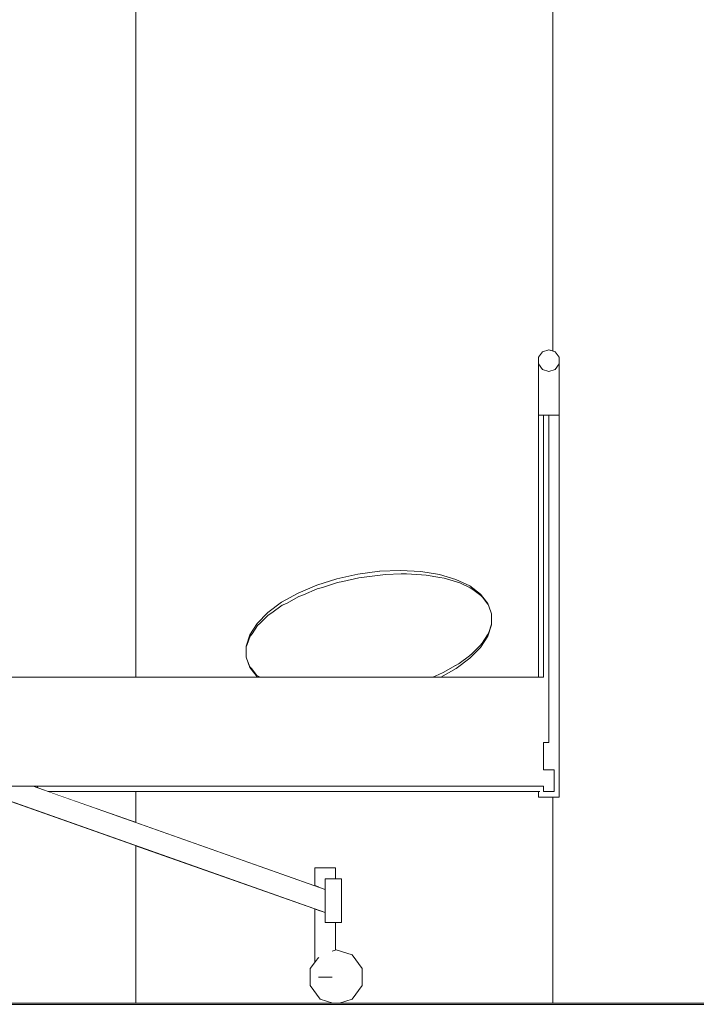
# Model space of a CAD drawing. Header units: millimetres. Extents: x -30280 to 309309, y -17460 to 4378.
# Tile 145 of 256: x 105497 to 106738, y -11436 to -9631. Entities that reach past the tile are written whole.
import ezdxf

# ---------------------------------------------------------------- set-up
doc = ezdxf.new("R2010")
doc.units = ezdxf.units.MM
doc.header["$MEASUREMENT"] = 0
doc.linetypes.add('Wipeout_Contour', pattern=[1000, 0, -1000])
for name, color, linetype in [('P1_PLANTA PRIMERA_3_Nuevo_08_E_Envans secs', 7, 'Continuous'), ('P1_PLANTA PRIMERA_3_Nuevo_09_EI_Mobiliari general', 7, 'Continuous'), ('P1_PLANTA PRIMERA_3_Nuevo_12_FAÇ_Façana', 7, 'Continuous')]:
    doc.layers.add(name, color=color, linetype=linetype)
for name, color, linetype, lineweight in [('P1_PLANTA PRIMERA_3_Nuevo_08_E_Envans secs_Pluma_Nº__47', 7, 'Continuous', 20), ('P1_PLANTA PRIMERA_3_Nuevo_09_EI_Mobiliari general_Pluma_Nº__24', 252, 'Continuous', 5), ('P1_PLANTA PRIMERA_3_Nuevo_14_PAV_Soft Light Grey 0554_Pluma_Nº__29', 7, 'Continuous', 20)]:
    doc.layers.add(name, color=color, linetype=linetype, lineweight=lineweight)
doc.layers.add('P1_PLANTA PRIMERA_3_Nuevo_09_EI_Mobiliari general_Pluma_Nº__82', color=7, linetype='Continuous', lineweight=5, true_color=0xaaaaaa)

msp = doc.modelspace()

# ---------------------------------------------------------------- wipeouts: each hides what was drawn before it
at = {"color": 254, "linetype": 'Wipeout_Contour', "lineweight": 0, "ltscale": 427627.233014}
msp.add_wipeout([(106474.9, -8989.1), (106468.9, -8989.1), (106468.9, -10236.5), (106474.9, -10238.5)], dxfattribs=at).dxf.layer = 'P1_PLANTA PRIMERA_3_Nuevo_08_E_Envans secs'
at = {"color": 254, "linetype": 'Wipeout_Contour', "lineweight": 0, "ltscale": 427788.910359}
msp.add_wipeout([(106448.4, -10289.7), (106455.6, -10296.8), (106455.6, -10272.2), (106448.4, -10262.2)], dxfattribs=at).dxf.layer = 'P1_PLANTA PRIMERA_3_Nuevo_09_EI_Mobiliari general'
at = {"color": 254, "linetype": 'Wipeout_Contour', "lineweight": 0, "ltscale": 427875.844666}
msp.add_wipeout([(106467.4, -10299.5), (106479.1, -10296.8), (106479.1, -10272.2), (106467.4, -10276.1)], dxfattribs=at).dxf.layer = 'P1_PLANTA PRIMERA_3_Nuevo_09_EI_Mobiliari general'
at = {"color": 254, "linetype": 'Wipeout_Contour', "lineweight": 0, "ltscale": 2135005.665088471}
msp.add_wipeout([(106362.5, -10720.2), (105912.2, -10799.5), (105913.8, -10803.1), (105918.9, -10817.2), (105922.1, -10820.4), (105932.2, -10833.2), (105937, -10835.9), (106254.9, -10836.1), (106266, -10831.3), (106273.8, -10827.7), (106296.3, -10815.1), (106302.9, -10811.2), (106321.8, -10797.2), (106327, -10793.1), (106341.6, -10778.2), (106345.3, -10774), (106355.3, -10758.6), (106357.2, -10754.5), (106362.3, -10739.1), (106362.5, -10735.2)], dxfattribs=at).dxf.layer = 'P1_PLANTA PRIMERA_3_Nuevo_09_EI_Mobiliari general'
at = {"color": 254, "linetype": 'Wipeout_Contour', "lineweight": 0, "ltscale": 428108.799358}
msp.add_wipeout([(106457.4, -11006.1), (106467.4, -11006.1), (106467.4, -10956.1), (106457.4, -10956.1)], dxfattribs=at).dxf.layer = 'P1_PLANTA PRIMERA_3_Nuevo_09_EI_Mobiliari general'
at = {"color": 254, "linetype": 'Wipeout_Contour', "lineweight": 0, "ltscale": 426648.012471}
msp.add_wipeout([(106076.4, -11186.1), (106069.1, -11186.1), (106069.1, -11206.1), (106076.4, -11206.1)], dxfattribs=at).dxf.layer = 'P1_PLANTA PRIMERA_3_Nuevo_09_EI_Mobiliari general'
at = {"color": 254, "linetype": 'Wipeout_Contour', "lineweight": 0, "ltscale": 533376.525514}
msp.add_wipeout([(106069.1, -11286.1), (106069.1, -11386.1), (106070, -11338.5), (106076.4, -11336.4), (106076.4, -11286.1)], dxfattribs=at).dxf.layer = 'P1_PLANTA PRIMERA_3_Nuevo_09_EI_Mobiliari general'
at = {"color": 254, "linetype": 'Wipeout_Contour', "lineweight": 0, "ltscale": 2946354.330954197}
msp.add_wipeout([(104215.9, -9214), (104234.9, -9214), (104234.9, -11336.1), (104215.9, -11336.1), (104215.9, -11434.1), (104871.2, -11434.1), (104848, -11426.5), (104829.8, -11401.5), (104829.8, -11370.6), (104838.4, -11358.9), (104838.4, -11186.1), (104876.4, -11186.1), (104876.4, -11206.1), (104887.4, -11206.1), (104887.4, -11225.4), (105394.8, -11046.1), (104466.4, -11046.1), (104466.4, -11056.1), (104428.4, -11056.1), (104428.4, -10449.9), (104435.6, -10439.9), (104447.4, -10436.1), (104459.1, -10439.9), (104466.4, -10449.9), (104466.4, -10836.1), (105709.9, -10836.1), (105709.9, -8989.1), (104215.9, -8989.1)], dxfattribs=at).dxf.layer = 'P1_PLANTA PRIMERA_3_Nuevo_12_FAÇ_Façana'

# ---------------------------------------------------------------- next in the draw order: linework, layer by layer
at = {"layer": 'P1_PLANTA PRIMERA_3_Nuevo_09_EI_Mobiliari general_Pluma_Nº__24', "color": 252, "linetype": 'Continuous', "lineweight": 5}
msp.add_line((106457.4, -10956.1), (106457.4, -11006.1), dxfattribs=at)

# ---------------------------------------------------------------- next in the draw order: wipeouts: each hides what was drawn before it
at = {"color": 254, "linetype": 'Wipeout_Contour', "lineweight": 0, "ltscale": 427806.039481}
msp.add_wipeout([(106448.4, -10289.7), (106448.4, -10356.1), (106455.6, -10356.1), (106455.6, -10296.8)], dxfattribs=at).dxf.layer = 'P1_PLANTA PRIMERA_3_Nuevo_09_EI_Mobiliari general'
at = {"color": 254, "linetype": 'Wipeout_Contour', "lineweight": 0, "ltscale": 427891.641933}
msp.add_wipeout([(106467.4, -10356.1), (106479.1, -10356.1), (106479.1, -10296.8), (106467.4, -10299.5)], dxfattribs=at).dxf.layer = 'P1_PLANTA PRIMERA_3_Nuevo_09_EI_Mobiliari general'
at = {"color": 254, "linetype": 'Wipeout_Contour', "lineweight": 0, "ltscale": 3946438.789306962}
msp.add_wipeout([(105912.5, -10795.7), (105912.2, -10799.5), (106362.5, -10720.2), (106357.4, -10706), (106355.9, -10702.5), (106345.8, -10689.6), (106342.6, -10686.5), (106327.9, -10675.4), (106323, -10672.8), (106304.1, -10663.7), (106297.9, -10661.7), (106275.4, -10655), (106267.8, -10653.6), (106242.4, -10649.4), (106233.8, -10648.7), (106206.2, -10647.2), (106196.9, -10647.2), (106168, -10648.4), (106158.2, -10649.1), (106128.8, -10653), (106118.8, -10654.4), (106089.9, -10660.9), (106080, -10662.9), (106052.4, -10671.7), (106042.9, -10674.4), (106017.5, -10685.2), (106008.7, -10688.4), (105986.2, -10701), (105978.4, -10704.6), (105959.6, -10718.6), (105953, -10722.5), (105938.3, -10737.4), (105933.1, -10741.5), (105923.1, -10757), (105919.5, -10761.1), (105914.4, -10776.6), (105912.4, -10780.6)], dxfattribs=at).dxf.layer = 'P1_PLANTA PRIMERA_3_Nuevo_09_EI_Mobiliari general'
at = {"color": 254, "linetype": 'Wipeout_Contour', "lineweight": 0, "ltscale": 320440.162429}
msp.add_wipeout([(106254.9, -10836.1), (106266.9, -10836.1), (106266, -10831.3)], dxfattribs=at).dxf.layer = 'P1_PLANTA PRIMERA_3_Nuevo_09_EI_Mobiliari general'
at = {"color": 254, "linetype": 'Wipeout_Contour', "lineweight": 0, "ltscale": 426669.375451}
msp.add_wipeout([(106057.4, -11286.1), (106057.4, -11386.1), (106069.1, -11386.1), (106069.1, -11286.1)], dxfattribs=at).dxf.layer = 'P1_PLANTA PRIMERA_3_Nuevo_09_EI_Mobiliari general'
at = {"color": 254, "linetype": 'Wipeout_Contour', "lineweight": 0, "ltscale": 1373750.478594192}
msp.add_wipeout([(104876.4, -11336.4), (104877.4, -11336.1), (104906.8, -11345.6), (104924.9, -11370.6), (104924.9, -11401.5), (104906.8, -11426.5), (104883.5, -11434.1), (105709.9, -11434.1), (105709.9, -11145), (105472.4, -11061), (104887.4, -11267.9), (104887.4, -11286.1), (104876.4, -11286.1)], dxfattribs=at).dxf.layer = 'P1_PLANTA PRIMERA_3_Nuevo_12_FAÇ_Façana'

# ---------------------------------------------------------------- next in the draw order: wipeouts: each hides what was drawn before it
at = {"color": 254, "linetype": 'Wipeout_Contour', "lineweight": 0, "ltscale": 427911.447901}
msp.add_wipeout([(106479.1, -10296.8), (106486.4, -10289.7), (106486.4, -10262.2), (106479.1, -10272.2)], dxfattribs=at).dxf.layer = 'P1_PLANTA PRIMERA_3_Nuevo_09_EI_Mobiliari general'
at = {"color": 254, "linetype": 'Wipeout_Contour', "lineweight": 0, "ltscale": 427829.039711}
msp.add_wipeout([(106455.6, -10296.8), (106467.4, -10299.5), (106467.4, -10276.1), (106455.6, -10272.2)], dxfattribs=at).dxf.layer = 'P1_PLANTA PRIMERA_3_Nuevo_09_EI_Mobiliari general'
at = {"color": 254, "linetype": 'Wipeout_Contour', "lineweight": 0, "ltscale": 425864.560894}
msp.add_wipeout([(105912.2, -10799.5), (105919.1, -10818.5), (105918.9, -10817.2), (105913.8, -10803.1)], dxfattribs=at).dxf.layer = 'P1_PLANTA PRIMERA_3_Nuevo_09_EI_Mobiliari general'
at = {"color": 254, "linetype": 'Wipeout_Contour', "lineweight": 0, "ltscale": 534155.887276}
msp.add_wipeout([(106268.1, -10836.1), (106269.7, -10836.1), (106297.3, -10820.6), (106296.3, -10815.1), (106273.8, -10827.7)], dxfattribs=at).dxf.layer = 'P1_PLANTA PRIMERA_3_Nuevo_09_EI_Mobiliari general'
at = {"color": 254, "linetype": 'Wipeout_Contour', "lineweight": 0, "ltscale": 318702.636549}
msp.add_wipeout([(105709.9, -11046.1), (105550, -11046.1), (105709.9, -11102.6)], dxfattribs=at).dxf.layer = 'P1_PLANTA PRIMERA_3_Nuevo_12_FAÇ_Façana'

# ---------------------------------------------------------------- next in the draw order: wipeouts: each hides what was drawn before it
at = {"color": 254, "linetype": 'Wipeout_Contour', "lineweight": 0, "ltscale": 427844.838746}
msp.add_wipeout([(106455.6, -10356.1), (106467.4, -10356.1), (106467.4, -10299.5), (106455.6, -10296.8)], dxfattribs=at).dxf.layer = 'P1_PLANTA PRIMERA_3_Nuevo_09_EI_Mobiliari general'
at = {"color": 254, "linetype": 'Wipeout_Contour', "lineweight": 0, "ltscale": 427928.572054}
msp.add_wipeout([(106479.1, -10296.8), (106479.1, -10356.1), (106486.4, -10356.1), (106486.4, -10289.7)], dxfattribs=at).dxf.layer = 'P1_PLANTA PRIMERA_3_Nuevo_09_EI_Mobiliari general'
at = {"color": 254, "linetype": 'Wipeout_Contour', "lineweight": 0, "ltscale": 425841.676446}
msp.add_wipeout([(105912.2, -10799.5), (105912.5, -10795.7), (105912.4, -10780.6), (105912.2, -10779.4)], dxfattribs=at).dxf.layer = 'P1_PLANTA PRIMERA_3_Nuevo_09_EI_Mobiliari general'
at = {"color": 254, "linetype": 'Wipeout_Contour', "lineweight": 0, "ltscale": 427436.149965}
msp.add_wipeout([(106297.3, -10820.6), (106322.6, -10801.8), (106321.8, -10797.2), (106302.9, -10811.2)], dxfattribs=at).dxf.layer = 'P1_PLANTA PRIMERA_3_Nuevo_09_EI_Mobiliari general'
at = {"color": 254, "linetype": 'Wipeout_Contour', "lineweight": 0, "ltscale": 425913.36521}
msp.add_wipeout([(105919.1, -10818.5), (105932.6, -10835.7), (105932.2, -10833.2), (105922.1, -10820.4)], dxfattribs=at).dxf.layer = 'P1_PLANTA PRIMERA_3_Nuevo_09_EI_Mobiliari general'
at = {"color": 254, "linetype": 'Wipeout_Contour', "lineweight": 0, "ltscale": 427278.338987}
msp.add_wipeout([(106266.9, -10836.1), (106268.1, -10836.1), (106273.8, -10827.7), (106266, -10831.3)], dxfattribs=at).dxf.layer = 'P1_PLANTA PRIMERA_3_Nuevo_09_EI_Mobiliari general'
at = {"color": 254, "linetype": 'Wipeout_Contour', "lineweight": 0, "ltscale": 532381.834845}
msp.add_wipeout([(105529.1, -11036.1), (105530.2, -11039.1), (105550, -11046.1), (106451.1, -11046.1), (106451.1, -11036.1)], dxfattribs=at).dxf.layer = 'P1_PLANTA PRIMERA_3_Nuevo_09_EI_Mobiliari general'

# ---------------------------------------------------------------- next in the draw order: wipeouts: each hides what was drawn before it
at = {"color": 254, "linetype": 'Wipeout_Contour', "lineweight": 0, "ltscale": 427931.195468}
msp.add_wipeout([(106457.4, -10356.1), (106455.6, -10356.1), (106455.6, -10836.1), (106457.4, -10836.1)], dxfattribs=at).dxf.layer = 'P1_PLANTA PRIMERA_3_Nuevo_09_EI_Mobiliari general'
at = {"color": 254, "linetype": 'Wipeout_Contour', "lineweight": 0, "ltscale": 425849.084314}
msp.add_wipeout([(105912.2, -10779.4), (105914.4, -10776.6), (105919.5, -10761.1), (105919, -10758.7)], dxfattribs=at).dxf.layer = 'P1_PLANTA PRIMERA_3_Nuevo_09_EI_Mobiliari general'
at = {"color": 254, "linetype": 'Wipeout_Contour', "lineweight": 0, "ltscale": 427516.908815}
msp.add_wipeout([(106322.6, -10801.8), (106342.3, -10781.8), (106341.6, -10778.2), (106327, -10793.1)], dxfattribs=at).dxf.layer = 'P1_PLANTA PRIMERA_3_Nuevo_09_EI_Mobiliari general'
at = {"color": 254, "linetype": 'Wipeout_Contour', "lineweight": 0, "ltscale": 320543.300812}
msp.add_wipeout([(106297.3, -10820.6), (106302.9, -10811.2), (106296.3, -10815.1)], dxfattribs=at).dxf.layer = 'P1_PLANTA PRIMERA_3_Nuevo_09_EI_Mobiliari general'
at = {"color": 254, "linetype": 'Wipeout_Contour', "lineweight": 0, "ltscale": 319413.785227}
msp.add_wipeout([(105919.1, -10818.5), (105922.1, -10820.4), (105918.9, -10817.2)], dxfattribs=at).dxf.layer = 'P1_PLANTA PRIMERA_3_Nuevo_09_EI_Mobiliari general'
at = {"color": 254, "linetype": 'Wipeout_Contour', "lineweight": 0, "ltscale": 319460.204346}
msp.add_wipeout([(105932.6, -10835.7), (105937, -10835.9), (105932.2, -10833.2)], dxfattribs=at).dxf.layer = 'P1_PLANTA PRIMERA_3_Nuevo_09_EI_Mobiliari general'
at = {"color": 254, "linetype": 'Wipeout_Contour', "lineweight": 0, "ltscale": 318307.417227}
msp.add_wipeout([(105529.1, -11036.1), (105521.7, -11036.1), (105530.2, -11039.1)], dxfattribs=at).dxf.layer = 'P1_PLANTA PRIMERA_3_Nuevo_09_EI_Mobiliari general'
at = {"color": 254, "linetype": 'Wipeout_Contour', "lineweight": 0, "ltscale": 642190.573137}
msp.add_wipeout([(106455.6, -11056.1), (106467.4, -11056.1), (106467.4, -11046.1), (106457.4, -11046.1), (106457.4, -11036.1), (106455.6, -11036.1)], dxfattribs=at).dxf.layer = 'P1_PLANTA PRIMERA_3_Nuevo_09_EI_Mobiliari general'

# ---------------------------------------------------------------- next in the draw order: wipeouts: each hides what was drawn before it
at = {"color": 254, "linetype": 'Wipeout_Contour', "lineweight": 0, "ltscale": 427913.241929}
msp.add_wipeout([(106448.4, -10836.1), (106455.6, -10836.1), (106455.6, -10356.1), (106448.4, -10356.1)], dxfattribs=at).dxf.layer = 'P1_PLANTA PRIMERA_3_Nuevo_09_EI_Mobiliari general'
at = {"color": 254, "linetype": 'Wipeout_Contour', "lineweight": 0, "ltscale": 856210.459915}
msp.add_wipeout([(106479.1, -10356.1), (106467.4, -10356.1), (106467.4, -11006.1), (106477.4, -11006.1), (106477.4, -11046.1), (106467.4, -11046.1), (106467.4, -11056.1), (106479.1, -11056.1)], dxfattribs=at).dxf.layer = 'P1_PLANTA PRIMERA_3_Nuevo_09_EI_Mobiliari general'
at = {"color": 254, "linetype": 'Wipeout_Contour', "lineweight": 0, "ltscale": 425883.334755}
msp.add_wipeout([(105919, -10758.7), (105923.1, -10757), (105933.1, -10741.5), (105932.5, -10737.9)], dxfattribs=at).dxf.layer = 'P1_PLANTA PRIMERA_3_Nuevo_09_EI_Mobiliari general'
at = {"color": 254, "linetype": 'Wipeout_Contour', "lineweight": 0, "ltscale": 427573.631454}
msp.add_wipeout([(106342.3, -10781.8), (106355.7, -10761), (106355.3, -10758.6), (106345.3, -10774)], dxfattribs=at).dxf.layer = 'P1_PLANTA PRIMERA_3_Nuevo_09_EI_Mobiliari general'
at = {"color": 254, "linetype": 'Wipeout_Contour', "lineweight": 0, "ltscale": 319380.689829}
msp.add_wipeout([(105912.2, -10779.4), (105912.4, -10780.6), (105914.4, -10776.6)], dxfattribs=at).dxf.layer = 'P1_PLANTA PRIMERA_3_Nuevo_09_EI_Mobiliari general'
at = {"color": 254, "linetype": 'Wipeout_Contour', "lineweight": 0, "ltscale": 320612.18993}
msp.add_wipeout([(106322.6, -10801.8), (106327, -10793.1), (106321.8, -10797.2)], dxfattribs=at).dxf.layer = 'P1_PLANTA PRIMERA_3_Nuevo_09_EI_Mobiliari general'
at = {"color": 254, "linetype": 'Wipeout_Contour', "lineweight": 0, "ltscale": 531383.927526}
msp.add_wipeout([(105415.6, -11036.1), (105414.1, -11040.4), (106057.4, -11267.9), (106057.4, -11225.4), (105521.7, -11036.1)], dxfattribs=at).dxf.layer = 'P1_PLANTA PRIMERA_3_Nuevo_09_EI_Mobiliari general'
at = {"color": 254, "linetype": 'Wipeout_Contour', "lineweight": 0, "ltscale": 642139.846081}
msp.add_wipeout([(106448.4, -11056.1), (106455.6, -11056.1), (106455.6, -11036.1), (106451.1, -11036.1), (106451.1, -11046.1), (106448.4, -11046.1)], dxfattribs=at).dxf.layer = 'P1_PLANTA PRIMERA_3_Nuevo_09_EI_Mobiliari general'

# ---------------------------------------------------------------- next in the draw order: linework, layer by layer
at = {"layer": 'P1_PLANTA PRIMERA_3_Nuevo_09_EI_Mobiliari general_Pluma_Nº__24', "color": 252, "linetype": 'Continuous', "lineweight": 5}
msp.add_line((106457.4, -11036.1), (104457.4, -11036.1), dxfattribs=at)
at = {"layer": 'P1_PLANTA PRIMERA_3_Nuevo_09_EI_Mobiliari general_Pluma_Nº__82', "color": 253, "linetype": 'Continuous', "lineweight": 5, "true_color": 0xaaaaaa}
msp.add_line((105530.2, -11039.1), (105529.1, -11036.1), dxfattribs=at)

# ---------------------------------------------------------------- next in the draw order: wipeouts: each hides what was drawn before it
at = {"color": 254, "linetype": 'Wipeout_Contour', "lineweight": 0, "ltscale": 428080.737346}
msp.add_wipeout([(106486.4, -10356.1), (106479.1, -10356.1), (106479.1, -11056.1), (106486.4, -11056.1)], dxfattribs=at).dxf.layer = 'P1_PLANTA PRIMERA_3_Nuevo_09_EI_Mobiliari general'
at = {"color": 254, "linetype": 'Wipeout_Contour', "lineweight": 0, "ltscale": 425943.188853}
msp.add_wipeout([(105932.5, -10737.9), (105938.3, -10737.4), (105953, -10722.5), (105952.2, -10717.9)], dxfattribs=at).dxf.layer = 'P1_PLANTA PRIMERA_3_Nuevo_09_EI_Mobiliari general'
at = {"color": 254, "linetype": 'Wipeout_Contour', "lineweight": 0, "ltscale": 427604.594051}
msp.add_wipeout([(106355.7, -10761), (106362.5, -10740.3), (106362.3, -10739.1), (106357.2, -10754.5)], dxfattribs=at).dxf.layer = 'P1_PLANTA PRIMERA_3_Nuevo_09_EI_Mobiliari general'
at = {"color": 254, "linetype": 'Wipeout_Contour', "lineweight": 0, "ltscale": 319397.022634}
msp.add_wipeout([(105919, -10758.7), (105919.5, -10761.1), (105923.1, -10757)], dxfattribs=at).dxf.layer = 'P1_PLANTA PRIMERA_3_Nuevo_09_EI_Mobiliari general'
at = {"color": 254, "linetype": 'Wipeout_Contour', "lineweight": 0, "ltscale": 320663.837141}
msp.add_wipeout([(106342.3, -10781.8), (106345.3, -10774), (106341.6, -10778.2)], dxfattribs=at).dxf.layer = 'P1_PLANTA PRIMERA_3_Nuevo_09_EI_Mobiliari general'
at = {"color": 254, "linetype": 'Wipeout_Contour', "lineweight": 0, "ltscale": 426610.180389}
msp.add_wipeout([(106069.1, -11186.1), (106057.4, -11186.1), (106057.4, -11206.1), (106069.1, -11206.1)], dxfattribs=at).dxf.layer = 'P1_PLANTA PRIMERA_3_Nuevo_09_EI_Mobiliari general'
at = {"color": 254, "linetype": 'Wipeout_Contour', "lineweight": 0, "ltscale": 426618.338817}
msp.add_wipeout([(106045.6, -11386.1), (106057.4, -11386.1), (106057.4, -11267.9), (106045.6, -11263.7)], dxfattribs=at).dxf.layer = 'P1_PLANTA PRIMERA_3_Nuevo_09_EI_Mobiliari general'

# ---------------------------------------------------------------- next in the draw order: wipeouts: each hides what was drawn before it
at = {"color": 254, "linetype": 'Wipeout_Contour', "lineweight": 0, "ltscale": 428256.938893}
msp.add_wipeout([(106468.9, -11434.1), (106474.9, -11434.1), (106474.9, -11056.1), (106468.9, -11056.1)], dxfattribs=at).dxf.layer = 'P1_PLANTA PRIMERA_3_Nuevo_08_E_Envans secs'
at = {"color": 254, "linetype": 'Wipeout_Contour', "lineweight": 0, "ltscale": 426026.816732}
msp.add_wipeout([(105952.2, -10717.9), (105959.6, -10718.6), (105978.4, -10704.6), (105977.5, -10699.1)], dxfattribs=at).dxf.layer = 'P1_PLANTA PRIMERA_3_Nuevo_09_EI_Mobiliari general'
at = {"color": 254, "linetype": 'Wipeout_Contour', "lineweight": 0, "ltscale": 319433.044133}
msp.add_wipeout([(105932.5, -10737.9), (105933.1, -10741.5), (105938.3, -10737.4)], dxfattribs=at).dxf.layer = 'P1_PLANTA PRIMERA_3_Nuevo_09_EI_Mobiliari general'
at = {"color": 254, "linetype": 'Wipeout_Contour', "lineweight": 0, "ltscale": 320696.647594}
msp.add_wipeout([(106355.7, -10761), (106357.2, -10754.5), (106355.3, -10758.6)], dxfattribs=at).dxf.layer = 'P1_PLANTA PRIMERA_3_Nuevo_09_EI_Mobiliari general'
at = {"color": 254, "linetype": 'Wipeout_Contour', "lineweight": 0, "ltscale": 426567.048147}
msp.add_wipeout([(106057.4, -11186.1), (106045.6, -11186.1), (106045.6, -11221.3), (106057.4, -11225.4)], dxfattribs=at).dxf.layer = 'P1_PLANTA PRIMERA_3_Nuevo_09_EI_Mobiliari general'
at = {"color": 254, "linetype": 'Wipeout_Contour', "lineweight": 0, "ltscale": 533226.21776}
msp.add_wipeout([(106038.4, -11358.9), (106044.8, -11350), (106044.8, -11386.1), (106045.6, -11263.7), (106038.4, -11261.1)], dxfattribs=at).dxf.layer = 'P1_PLANTA PRIMERA_3_Nuevo_09_EI_Mobiliari general'

# ---------------------------------------------------------------- next in the draw order: wipeouts: each hides what was drawn before it
at = {"color": 254, "linetype": 'Wipeout_Contour', "lineweight": 0, "ltscale": 426131.677456}
msp.add_wipeout([(105977.5, -10699.1), (105986.2, -10701), (106008.7, -10688.4), (106007.6, -10682.2)], dxfattribs=at).dxf.layer = 'P1_PLANTA PRIMERA_3_Nuevo_09_EI_Mobiliari general'
at = {"color": 254, "linetype": 'Wipeout_Contour', "lineweight": 0, "ltscale": 319487.692622}
msp.add_wipeout([(105952.2, -10717.9), (105953, -10722.5), (105959.6, -10718.6)], dxfattribs=at).dxf.layer = 'P1_PLANTA PRIMERA_3_Nuevo_09_EI_Mobiliari general'
at = {"color": 254, "linetype": 'Wipeout_Contour', "lineweight": 0, "ltscale": 426528.512168}
msp.add_wipeout([(106045.6, -11186.1), (106038.4, -11186.1), (106038.4, -11218.7), (106045.6, -11221.3)], dxfattribs=at).dxf.layer = 'P1_PLANTA PRIMERA_3_Nuevo_09_EI_Mobiliari general'
at = {"color": 254, "linetype": 'Wipeout_Contour', "lineweight": 0, "ltscale": 1493564.393706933}
msp.add_wipeout([(106029.8, -11401.5), (106048, -11426.5), (106071.2, -11434.1), (106083.5, -11434.1), (106106.8, -11426.5), (106124.9, -11401.5), (106124.9, -11370.6), (106106.8, -11345.6), (106077.4, -11336.1), (106070, -11338.5), (106070, -11386.1), (106044.8, -11386.1), (106044.8, -11350), (106029.8, -11370.6)], dxfattribs=at).dxf.layer = 'P1_PLANTA PRIMERA_3_Nuevo_09_EI_Mobiliari general'

# ---------------------------------------------------------------- next in the draw order: wipeouts: each hides what was drawn before it
at = {"color": 254, "linetype": 'Wipeout_Contour', "lineweight": 0, "ltscale": 852526.920525}
msp.add_wipeout([(106038.4, -11261.1), (105709.9, -11145), (105709.9, -11434.1), (106071.2, -11434.1), (106048, -11426.5), (106029.8, -11401.5), (106029.8, -11370.6), (106038.4, -11358.9)], dxfattribs=at).dxf.layer = 'P1_PLANTA PRIMERA_3_Nuevo_08_E_Envans secs'
at = {"color": 254, "linetype": 'Wipeout_Contour', "lineweight": 0, "ltscale": 426254.587599}
msp.add_wipeout([(106007.6, -10682.2), (106017.5, -10685.2), (106042.9, -10674.4), (106041.7, -10667.7)], dxfattribs=at).dxf.layer = 'P1_PLANTA PRIMERA_3_Nuevo_09_EI_Mobiliari general'
at = {"color": 254, "linetype": 'Wipeout_Contour', "lineweight": 0, "ltscale": 319559.285217}
msp.add_wipeout([(105977.5, -10699.1), (105978.4, -10704.6), (105986.2, -10701)], dxfattribs=at).dxf.layer = 'P1_PLANTA PRIMERA_3_Nuevo_09_EI_Mobiliari general'

# ---------------------------------------------------------------- next in the draw order: wipeouts: each hides what was drawn before it
at = {"color": 254, "linetype": 'Wipeout_Contour', "lineweight": 0, "ltscale": 2134325.816899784}
msp.add_wipeout([(106448.4, -11046.1), (105709.9, -11046.1), (105709.9, -11102.6), (106038.4, -11218.7), (106038.4, -11186.1), (106076.4, -11186.1), (106076.4, -11206.1), (106087.4, -11206.1), (106087.4, -11286.1), (106076.4, -11286.1), (106076.4, -11336.4), (106077.4, -11336.1), (106106.8, -11345.6), (106124.9, -11370.6), (106124.9, -11401.5), (106106.8, -11426.5), (106083.5, -11434.1), (106468.9, -11434.1), (106468.9, -11056.1), (106448.4, -11056.1)], dxfattribs=at).dxf.layer = 'P1_PLANTA PRIMERA_3_Nuevo_08_E_Envans secs'
at = {"color": 254, "linetype": 'Wipeout_Contour', "lineweight": 0, "ltscale": 426391.80813}
msp.add_wipeout([(106041.7, -10667.7), (106052.4, -10671.7), (106080, -10662.9), (106078.7, -10655.9)], dxfattribs=at).dxf.layer = 'P1_PLANTA PRIMERA_3_Nuevo_09_EI_Mobiliari general'
at = {"color": 254, "linetype": 'Wipeout_Contour', "lineweight": 0, "ltscale": 319645.628563}
msp.add_wipeout([(106007.6, -10682.2), (106008.7, -10688.4), (106017.5, -10685.2)], dxfattribs=at).dxf.layer = 'P1_PLANTA PRIMERA_3_Nuevo_09_EI_Mobiliari general'

# ---------------------------------------------------------------- next in the draw order: linework, layer by layer
at = {"layer": 'P1_PLANTA PRIMERA_3_Nuevo_08_E_Envans secs_Pluma_Nº__47', "color": 7, "linetype": 'Continuous', "lineweight": 20}
for p, q in [((105709.9, -11046.1), (105709.9, -11102.6)), ((105709.9, -11145), (105709.9, -11434.1))]:
    msp.add_line(p, q, dxfattribs=at)
at = {"layer": 'P1_PLANTA PRIMERA_3_Nuevo_09_EI_Mobiliari general_Pluma_Nº__24', "color": 252, "linetype": 'Continuous', "lineweight": 5}
for p, q in [((106457.4, -11036.1), (106457.4, -11046.1)), ((106057.4, -11206.1), (106057.4, -11286.1)), ((106087.4, -11206.1), (106057.4, -11206.1)), ((106087.4, -11206.1), (106087.4, -11286.1)), ((106087.4, -11286.1), (106057.4, -11286.1))]:
    msp.add_line(p, q, dxfattribs=at)
at = {"layer": 'P1_PLANTA PRIMERA_3_Nuevo_09_EI_Mobiliari general_Pluma_Nº__82', "color": 253, "linetype": 'Continuous', "lineweight": 5, "true_color": 0xaaaaaa}
for p, q in [((106057.4, -11267.9), (105414.1, -11040.4)), ((106057.4, -11225.4), (105521.7, -11036.1)), ((105550, -11046.1), (106451.1, -11046.1)), ((106448.4, -11046.1), (106448.4, -11056.1)), ((106448.4, -11056.1), (106455.6, -11056.1)), ((106045.6, -11186.1), (106038.4, -11186.1)), ((106038.4, -11218.7), (106038.4, -11186.1)), ((106057.4, -11186.1), (106045.6, -11186.1)), ((106069.1, -11186.1), (106057.4, -11186.1)), ((106076.4, -11186.1), (106069.1, -11186.1)), ((106076.4, -11206.1), (106076.4, -11186.1)), ((106038.4, -11358.9), (106038.4, -11261.1)), ((106076.4, -11336.4), (106076.4, -11286.1)), ((106044.8, -11350), (106029.8, -11370.6)), ((106077.4, -11336.1), (106070, -11338.5)), ((106106.8, -11345.6), (106077.4, -11336.1)), ((106124.9, -11370.6), (106106.8, -11345.6)), ((106029.8, -11370.6), (106029.8, -11401.5)), ((106124.9, -11401.5), (106124.9, -11370.6)), ((106045.6, -11386.1), (106044.8, -11386.1)), ((106057.4, -11386.1), (106045.6, -11386.1)), ((106069.1, -11386.1), (106057.4, -11386.1)), ((106070, -11386.1), (106069.1, -11386.1)), ((106029.8, -11401.5), (106048, -11426.5)), ((106106.8, -11426.5), (106124.9, -11401.5)), ((106048, -11426.5), (106071.2, -11434.1)), ((106083.5, -11434.1), (106106.8, -11426.5))]:
    msp.add_line(p, q, dxfattribs=at)

# ---------------------------------------------------------------- next in the draw order: wipeouts: each hides what was drawn before it
at = {"color": 254, "linetype": 'Wipeout_Contour', "lineweight": 0, "ltscale": 426539.165596}
msp.add_wipeout([(106078.7, -10655.9), (106089.9, -10660.9), (106118.8, -10654.4), (106117.5, -10647.3)], dxfattribs=at).dxf.layer = 'P1_PLANTA PRIMERA_3_Nuevo_09_EI_Mobiliari general'
at = {"color": 254, "linetype": 'Wipeout_Contour', "lineweight": 0, "ltscale": 319744.096316}
msp.add_wipeout([(106041.7, -10667.7), (106042.9, -10674.4), (106052.4, -10671.7)], dxfattribs=at).dxf.layer = 'P1_PLANTA PRIMERA_3_Nuevo_09_EI_Mobiliari general'

# ---------------------------------------------------------------- next in the draw order: wipeouts: each hides what was drawn before it
at = {"color": 254, "linetype": 'Wipeout_Contour', "lineweight": 0, "ltscale": 426692.176814}
msp.add_wipeout([(106117.5, -10647.3), (106128.8, -10653), (106158.2, -10649.1), (106156.9, -10642.1)], dxfattribs=at).dxf.layer = 'P1_PLANTA PRIMERA_3_Nuevo_09_EI_Mobiliari general'
at = {"color": 254, "linetype": 'Wipeout_Contour', "lineweight": 0, "ltscale": 319851.696986}
msp.add_wipeout([(106078.7, -10655.9), (106080, -10662.9), (106089.9, -10660.9)], dxfattribs=at).dxf.layer = 'P1_PLANTA PRIMERA_3_Nuevo_09_EI_Mobiliari general'

# ---------------------------------------------------------------- next in the draw order: wipeouts: each hides what was drawn before it
at = {"color": 254, "linetype": 'Wipeout_Contour', "lineweight": 0, "ltscale": 319965.158181}
msp.add_wipeout([(106117.5, -10647.3), (106118.8, -10654.4), (106128.8, -10653)], dxfattribs=at).dxf.layer = 'P1_PLANTA PRIMERA_3_Nuevo_09_EI_Mobiliari general'
at = {"color": 254, "linetype": 'Wipeout_Contour', "lineweight": 0, "ltscale": 426846.187698}
msp.add_wipeout([(106156.9, -10642.1), (106168, -10648.4), (106196.9, -10647.2), (106195.7, -10640.5)], dxfattribs=at).dxf.layer = 'P1_PLANTA PRIMERA_3_Nuevo_09_EI_Mobiliari general'

# ---------------------------------------------------------------- next in the draw order: wipeouts: each hides what was drawn before it
at = {"color": 254, "linetype": 'Wipeout_Contour', "lineweight": 0, "ltscale": 320081.029966}
msp.add_wipeout([(106156.9, -10642.1), (106158.2, -10649.1), (106168, -10648.4)], dxfattribs=at).dxf.layer = 'P1_PLANTA PRIMERA_3_Nuevo_09_EI_Mobiliari general'
at = {"color": 254, "linetype": 'Wipeout_Contour', "lineweight": 0, "ltscale": 426996.525701}
msp.add_wipeout([(106195.7, -10640.5), (106206.2, -10647.2), (106233.8, -10648.7), (106232.8, -10642.5)], dxfattribs=at).dxf.layer = 'P1_PLANTA PRIMERA_3_Nuevo_09_EI_Mobiliari general'

# ---------------------------------------------------------------- next in the draw order: wipeouts: each hides what was drawn before it
at = {"color": 254, "linetype": 'Wipeout_Contour', "lineweight": 0, "ltscale": 320195.79094}
msp.add_wipeout([(106195.7, -10640.5), (106196.9, -10647.2), (106206.2, -10647.2)], dxfattribs=at).dxf.layer = 'P1_PLANTA PRIMERA_3_Nuevo_09_EI_Mobiliari general'
at = {"color": 254, "linetype": 'Wipeout_Contour', "lineweight": 0, "ltscale": 427138.619463}
msp.add_wipeout([(106232.8, -10642.5), (106242.4, -10649.4), (106267.8, -10653.6), (106266.9, -10648.1)], dxfattribs=at).dxf.layer = 'P1_PLANTA PRIMERA_3_Nuevo_09_EI_Mobiliari general'

# ---------------------------------------------------------------- next in the draw order: wipeouts: each hides what was drawn before it
at = {"color": 254, "linetype": 'Wipeout_Contour', "lineweight": 0, "ltscale": 320305.930349}
msp.add_wipeout([(106232.8, -10642.5), (106233.8, -10648.7), (106242.4, -10649.4)], dxfattribs=at).dxf.layer = 'P1_PLANTA PRIMERA_3_Nuevo_09_EI_Mobiliari general'
at = {"color": 254, "linetype": 'Wipeout_Contour', "lineweight": 0, "ltscale": 427268.14249}
msp.add_wipeout([(106266.9, -10648.1), (106275.4, -10655), (106297.9, -10661.7), (106297.1, -10657.1)], dxfattribs=at).dxf.layer = 'P1_PLANTA PRIMERA_3_Nuevo_09_EI_Mobiliari general'

# ---------------------------------------------------------------- next in the draw order: wipeouts: each hides what was drawn before it
at = {"color": 254, "linetype": 'Wipeout_Contour', "lineweight": 0, "ltscale": 320408.122657}
msp.add_wipeout([(106266.9, -10648.1), (106267.8, -10653.6), (106275.4, -10655)], dxfattribs=at).dxf.layer = 'P1_PLANTA PRIMERA_3_Nuevo_09_EI_Mobiliari general'
at = {"color": 254, "linetype": 'Wipeout_Contour', "lineweight": 0, "ltscale": 427381.164651}
msp.add_wipeout([(106297.1, -10657.1), (106304.1, -10663.7), (106323, -10672.8), (106322.4, -10669.2)], dxfattribs=at).dxf.layer = 'P1_PLANTA PRIMERA_3_Nuevo_09_EI_Mobiliari general'

# ---------------------------------------------------------------- next in the draw order: wipeouts: each hides what was drawn before it
at = {"color": 254, "linetype": 'Wipeout_Contour', "lineweight": 0, "ltscale": 320499.260024}
msp.add_wipeout([(106297.1, -10657.1), (106297.9, -10661.7), (106304.1, -10663.7)], dxfattribs=at).dxf.layer = 'P1_PLANTA PRIMERA_3_Nuevo_09_EI_Mobiliari general'
at = {"color": 254, "linetype": 'Wipeout_Contour', "lineweight": 0, "ltscale": 427474.253315}
msp.add_wipeout([(106322.4, -10669.2), (106327.9, -10675.4), (106342.6, -10686.5), (106342.1, -10684)], dxfattribs=at).dxf.layer = 'P1_PLANTA PRIMERA_3_Nuevo_09_EI_Mobiliari general'

# ---------------------------------------------------------------- next in the draw order: wipeouts: each hides what was drawn before it
at = {"color": 254, "linetype": 'Wipeout_Contour', "lineweight": 0, "ltscale": 320576.578371}
msp.add_wipeout([(106322.4, -10669.2), (106323, -10672.8), (106327.9, -10675.4)], dxfattribs=at).dxf.layer = 'P1_PLANTA PRIMERA_3_Nuevo_09_EI_Mobiliari general'
at = {"color": 254, "linetype": 'Wipeout_Contour', "lineweight": 0, "ltscale": 427544.583538}
msp.add_wipeout([(106342.1, -10684), (106345.8, -10689.6), (106355.9, -10702.5), (106355.6, -10701.2)], dxfattribs=at).dxf.layer = 'P1_PLANTA PRIMERA_3_Nuevo_09_EI_Mobiliari general'

# ---------------------------------------------------------------- next in the draw order: wipeouts: each hides what was drawn before it
at = {"color": 254, "linetype": 'Wipeout_Contour', "lineweight": 0, "ltscale": 320637.722787}
msp.add_wipeout([(106342.1, -10684), (106342.6, -10686.5), (106345.8, -10689.6)], dxfattribs=at).dxf.layer = 'P1_PLANTA PRIMERA_3_Nuevo_09_EI_Mobiliari general'

# ---------------------------------------------------------------- next in the draw order: wipeouts: each hides what was drawn before it
at = {"color": 254, "linetype": 'Wipeout_Contour', "lineweight": 0, "ltscale": 3734778.568256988}
msp.add_wipeout([(106468.9, -8989.1), (105709.9, -8989.1), (105709.9, -10836.1), (105933.1, -10836.1), (105919.1, -10818.5), (105912.2, -10799.5), (105912.2, -10779.4), (105919, -10758.7), (105932.5, -10737.9), (105952.2, -10717.9), (105977.5, -10699.1), (106007.6, -10682.2), (106041.7, -10667.7), (106078.7, -10655.9), (106117.5, -10647.3), (106156.9, -10642.1), (106195.7, -10640.5), (106232.8, -10642.5), (106266.9, -10648.1), (106297.1, -10657.1), (106322.4, -10669.2), (106342.1, -10684), (106355.6, -10701.2), (106362.5, -10720.2), (106362.5, -10740.3), (106355.7, -10761), (106342.3, -10781.8), (106322.6, -10801.8), (106297.3, -10820.6), (106269.7, -10836.1), (106448.4, -10836.1), (106448.4, -10249.9), (106455.6, -10239.9), (106467.4, -10236), (106468.9, -10236.5)], dxfattribs=at).dxf.layer = 'P1_PLANTA PRIMERA_3_Nuevo_08_E_Envans secs'

# ---------------------------------------------------------------- next in the draw order: linework, layer by layer
at = {"layer": 'P1_PLANTA PRIMERA_3_Nuevo_08_E_Envans secs_Pluma_Nº__47', "color": 7, "linetype": 'Continuous', "lineweight": 20}
msp.add_line((105709.9, -8989.1), (105709.9, -10836.1), dxfattribs=at)
at = {"layer": 'P1_PLANTA PRIMERA_3_Nuevo_09_EI_Mobiliari general_Pluma_Nº__24', "color": 252, "linetype": 'Continuous', "lineweight": 5}
for p, q in [((106455.6, -10239.9), (106448.4, -10249.9)), ((106448.4, -10249.9), (106448.4, -10262.2)), ((106448.4, -10262.2), (106455.6, -10272.2)), ((106457.4, -10356.1), (106457.4, -10836.1)), ((106457.4, -10836.1), (104457.4, -10836.1))]:
    msp.add_line(p, q, dxfattribs=at)
at = {"layer": 'P1_PLANTA PRIMERA_3_Nuevo_09_EI_Mobiliari general_Pluma_Nº__24', "color": 252, "linetype": 'Continuous', "lineweight": 5, "flags": 128}
for points in [[(106254.9, -10836.1), (106266, -10831.3), (106273.8, -10827.7), (106296.3, -10815.1), (106302.9, -10811.2), (106321.8, -10797.2), (106327, -10793.1), (106341.6, -10778.2), (106345.3, -10774), (106355.3, -10758.6), (106357.2, -10754.5), (106362.3, -10739.1), (106362.5, -10735.2), (106362.5, -10720.2), (106357.4, -10706), (106355.9, -10702.5), (106345.8, -10689.6), (106342.6, -10686.5), (106327.9, -10675.4), (106323, -10672.8), (106304.1, -10663.7), (106297.9, -10661.7), (106275.4, -10655), (106267.8, -10653.6), (106242.4, -10649.4), (106233.8, -10648.7), (106206.2, -10647.2), (106196.9, -10647.2), (106168, -10648.4), (106158.2, -10649.1), (106128.8, -10653), (106118.8, -10654.4), (106089.9, -10660.9), (106080, -10662.9), (106052.4, -10671.7), (106042.9, -10674.4), (106017.5, -10685.2), (106008.7, -10688.4), (105986.2, -10701), (105978.4, -10704.6), (105959.6, -10718.6), (105953, -10722.5), (105938.3, -10737.4), (105933.1, -10741.5), (105923.1, -10757), (105919.5, -10761.1), (105914.4, -10776.6), (105912.4, -10780.6)], [(105912.4, -10780.6), (105912.5, -10795.7), (105912.2, -10799.5)], [(105912.2, -10799.5), (105913.8, -10803.1), (105918.9, -10817.2)], [(105918.9, -10817.2), (105922.1, -10820.4), (105932.2, -10833.2), (105937, -10835.9)]]:
    msp.add_lwpolyline(points, dxfattribs=at)
at = {"layer": 'P1_PLANTA PRIMERA_3_Nuevo_09_EI_Mobiliari general_Pluma_Nº__82', "color": 253, "linetype": 'Continuous', "lineweight": 5, "true_color": 0xaaaaaa}
for p, q in [((106448.4, -10262.2), (106448.4, -10289.7)), ((106448.4, -10289.7), (106448.4, -10356.1)), ((106448.4, -10356.1), (106455.6, -10356.1)), ((106448.4, -10356.1), (106448.4, -10836.1)), ((106455.6, -10356.1), (106457.4, -10356.1)), ((106078.7, -10655.9), (106117.5, -10647.3)), ((106117.5, -10647.3), (106156.9, -10642.1)), ((106156.9, -10642.1), (106195.7, -10640.5)), ((106195.7, -10640.5), (106232.8, -10642.5)), ((106232.8, -10642.5), (106266.9, -10648.1)), ((106266.9, -10648.1), (106297.1, -10657.1)), ((106041.7, -10667.7), (106078.7, -10655.9)), ((106297.1, -10657.1), (106322.4, -10669.2)), ((105977.5, -10699.1), (106007.6, -10682.2)), ((106007.6, -10682.2), (106041.7, -10667.7)), ((106322.4, -10669.2), (106342.1, -10684)), ((106342.1, -10684), (106355.6, -10701.2)), ((105952.2, -10717.9), (105977.5, -10699.1)), ((106355.6, -10701.2), (106357.4, -10706)), ((105932.5, -10737.9), (105952.2, -10717.9)), ((105919, -10758.7), (105932.5, -10737.9)), ((106362.5, -10740.3), (106362.5, -10735.2)), ((106355.7, -10761), (106362.5, -10740.3)), ((105912.2, -10779.4), (105919, -10758.7)), ((106342.3, -10781.8), (106355.7, -10761)), ((105912.2, -10799.5), (105912.2, -10779.4)), ((106322.6, -10801.8), (106342.3, -10781.8)), ((105912.2, -10799.5), (105912.5, -10795.7)), ((105912.2, -10799.5), (105919.1, -10818.5)), ((105912.2, -10799.5), (105913.8, -10803.1)), ((106297.3, -10820.6), (106322.6, -10801.8)), ((105919.1, -10818.5), (105932.6, -10835.7)), ((106269.7, -10836.1), (106297.3, -10820.6)), ((105932.6, -10835.7), (105933.1, -10836.1))]:
    msp.add_line(p, q, dxfattribs=at)

# ---------------------------------------------------------------- next in the draw order: wipeouts: each hides what was drawn before it
at = {"color": 254, "linetype": 'Wipeout_Contour', "lineweight": 0, "ltscale": 1184268.068454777}
msp.add_wipeout([(106474.9, -11056.1), (106474.9, -11434.1), (108374.4, -11434.1), (108374.4, -9314.1), (108391.7, -9314.1), (108391.7, -8989.1), (106474.9, -8989.1), (106474.9, -10238.5), (106479.1, -10239.9), (106486.4, -10249.9), (106486.4, -11056.1)], dxfattribs=at).dxf.layer = 'P1_PLANTA PRIMERA_3_Nuevo_08_E_Envans secs'

# ---------------------------------------------------------------- next in the draw order: linework, layer by layer
at = {"layer": 'P1_PLANTA PRIMERA_3_Nuevo_08_E_Envans secs_Pluma_Nº__47', "color": 7, "linetype": 'Continuous', "lineweight": 20}
for p, q in [((106474.9, -8989.1), (106474.9, -10238.5)), ((106474.9, -11056.1), (106474.9, -11434.1))]:
    msp.add_line(p, q, dxfattribs=at)
at = {"layer": 'P1_PLANTA PRIMERA_3_Nuevo_09_EI_Mobiliari general_Pluma_Nº__24', "color": 252, "linetype": 'Continuous', "lineweight": 5}
for p, q in [((106467.4, -10236), (106455.6, -10239.9)), ((106467.4, -10236), (106479.1, -10239.9)), ((106479.1, -10239.9), (106486.4, -10249.9)), ((106486.4, -10249.9), (106486.4, -10262.2)), ((106486.4, -10262.2), (106479.1, -10272.2)), ((106455.6, -10272.2), (106467.4, -10276.1)), ((106479.1, -10272.2), (106467.4, -10276.1)), ((106467.4, -10356.1), (106457.4, -10356.1)), ((106467.4, -10356.1), (106467.4, -10956.1)), ((106467.4, -10956.1), (106457.4, -10956.1)), ((106477.4, -11006.1), (106457.4, -11006.1)), ((106477.4, -11006.1), (106477.4, -11046.1)), ((106477.4, -11046.1), (106457.4, -11046.1))]:
    msp.add_line(p, q, dxfattribs=at)
at = {"layer": 'P1_PLANTA PRIMERA_3_Nuevo_09_EI_Mobiliari general_Pluma_Nº__82', "color": 253, "linetype": 'Continuous', "lineweight": 5, "true_color": 0xaaaaaa}
for p, q in [((106486.4, -10262.2), (106486.4, -10289.7)), ((106486.4, -10289.7), (106486.4, -10356.1)), ((106467.4, -10356.1), (106479.1, -10356.1)), ((106479.1, -10356.1), (106486.4, -10356.1)), ((106486.4, -10356.1), (106486.4, -11056.1)), ((106455.6, -11056.1), (106467.4, -11056.1)), ((106467.4, -11056.1), (106479.1, -11056.1)), ((106479.1, -11056.1), (106486.4, -11056.1))]:
    msp.add_line(p, q, dxfattribs=at)
at = {"layer": 'P1_PLANTA PRIMERA_3_Nuevo_14_PAV_Soft Light Grey 0554_Pluma_Nº__29', "color": 7, "linetype": 'Continuous', "lineweight": 20}
msp.add_line((117507.3, -11434.1), (104177.9, -11434.1), dxfattribs=at)
at = {"layer": 'P1_PLANTA PRIMERA_3_Nuevo_14_PAV_Soft Light Grey 0554_Pluma_Nº__29', "color": 7, "linetype": 'Continuous', "lineweight": 20, "flags": 128}
msp.add_lwpolyline([(117507.3, -11436.1), (117477.7, -11436.1), (104177.9, -11436.1)], dxfattribs=at)

doc.saveas('drawing.dxf')
